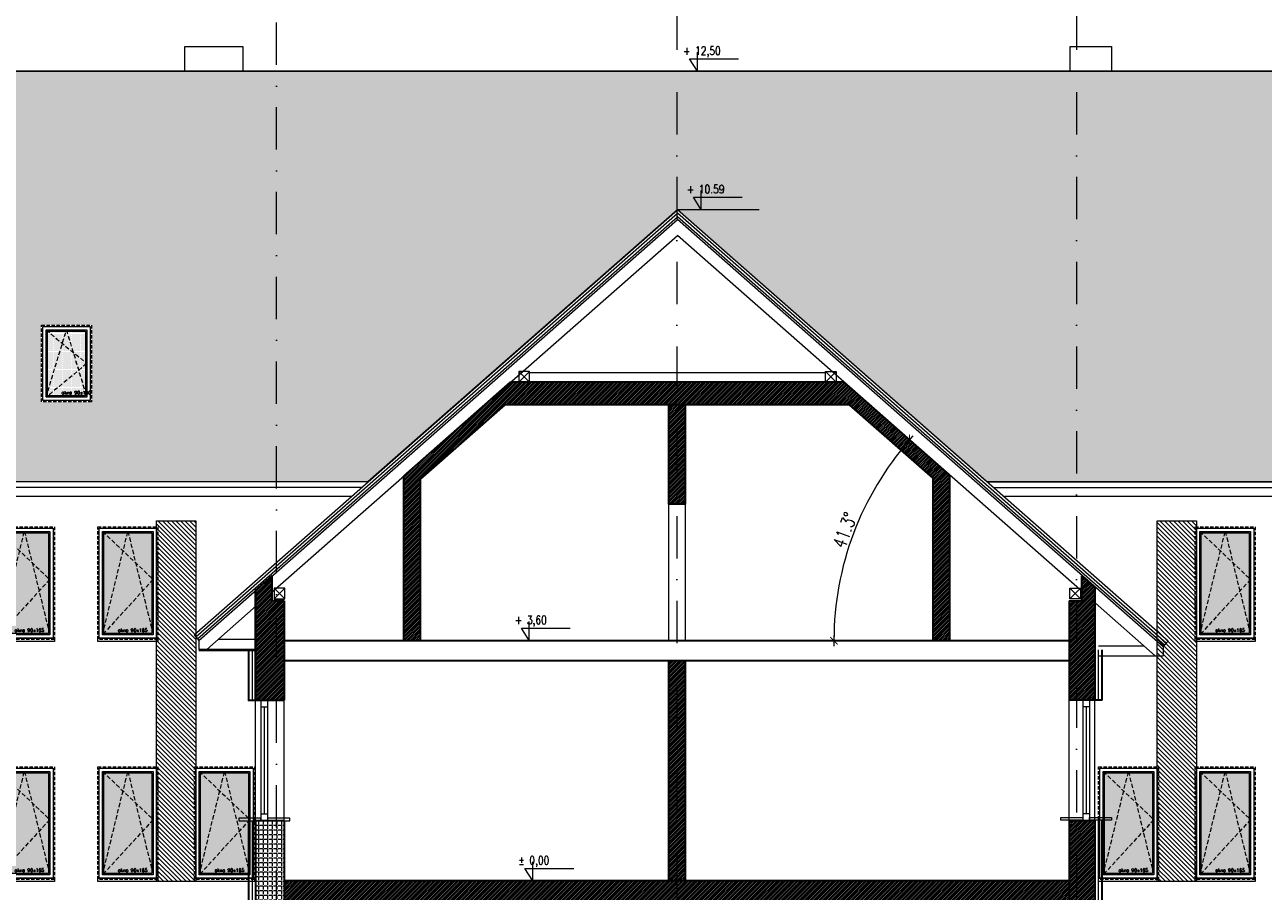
# Model space of a CAD drawing. Header units: millimetres. Extents: x 23192 to 177760, y -399809 to -79279.
# Tile 176 of 256: x 60435 to 62291, y -202109 to -200810. Entities that reach past the tile are written whole.
import ezdxf

# ---------------------------------------------------------------- set-up
doc = ezdxf.new("R2010")
doc.units = ezdxf.units.MM
for name, pattern in [('CACHE', [9.525, 6.35, -3.175]), ('CARKOVANA', [7.5, 5, -2.5]), ('DASHDOT', [25.4, 12.7, -6.35, 0, -6.35])]:
    doc.linetypes.add(name, pattern=pattern)
doc.layers.get('0').update_dxf_attribs({"lineweight": 0})
for name, color, linetype, lineweight in [('! opisy okien elewacja', 7, 'Continuous', 0), ('!! 0_ Istn-okna', 6, 'Continuous', 13), ('!! 0_ Istn-sciany', 3, 'Continuous', 30), ('!! 0_ Istn-widok', 1, 'Continuous', 15), ('!! 0_ WIDOK ELEWACJA', 4, 'Continuous', 0), ('!! 0_Istn-drzwi', 1, 'Continuous', 13), ('!! 0_Osie', 1, 'DASHDOT', 13), ('!! 1_ tynk zewn  - nowy', 21, 'Continuous', 20), ('!! 1_Hatch dach', 252, 'Continuous', 5), ('!! 2_ remont Ocieplenie', 4, 'ZIGZAG', 5), ('!! 2_Hatch dach', 7, 'Continuous', 0), ('!! 2_NOWE OKNA WIDOk - remont', 140, 'Continuous', 5), ('!! 2_TYNK OBRYS', 252, 'Continuous', 13), ('0-osie-liniA', 14, 'DASHDOT', 5), ('0-rzedne-blok', 62, 'Continuous', 13)]:
    doc.layers.add(name, color=color, linetype=linetype, lineweight=lineweight)
doc.layers.add('!! 1_ELEWACJA KOLOR', color=7, linetype='Continuous', lineweight=13, true_color=0x6888bb)
doc.layers.add('!! 2_hatch istniejące', color=7, linetype='Continuous', lineweight=5, true_color=0xffffff)
doc.styles.add('DEUTSCH', font='SIMPLEX8')
doc.styles.add('SIMPLEX', font='simplex.shx', dxfattribs={"width": 0.77})
doc.styles.add('TXT', font='simplex.shx')
doc.linetypes.add('ZIGZAG', pattern='A,0.00254,-5.08,[131,ltypeshp.shx,S=5.08,R=0,X=-5.08,Y=0],-10.16,[131,ltypeshp.shx,S=5.08,R=180,X=5.08,Y=0],-5.08', length=20.32254)
doc.dimstyles.new('OL PB 200', dxfattribs={"dimscale": 4, "dimtxt": 5, "dimasz": 0.2, "dimexe": 10, "dimexo": 10, "dimgap": 1, "dimtad": 1, "dimdec": 1, "dimrnd": 0.5, "dimzin": 9, "dimdsep": 46, "dimtxsty": 'SIMPLEX', "dimblk": 'thick_MSz', "dimcen": 0.1, "dimdle": 8, "dimse1": 1, "dimse2": 1, "dimclrd": 256, "dimclre": 256, "dimclrt": 3, "dimadec": 1, "dimazin": 2, "dimtfac": 1, "dimtdec": 1, "dimtix": 1, "dimtofl": 0, "dimtmove": 2, "dimatfit": 3, "dimldrblk": 'thick_MSz', "dimfxl": 10, "dimfxlon": 1, "dimtolj": 1, "dimlwd": -1, "dimlwe": -1, "dimarcsym": 0})
pattern_1 = [(315, (4038.4983, 39195.6034), (3.367596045, 3.367596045), [])]
pattern_2 = [(225, (57913.864, -203778.1074), (1.3470384, -1.3470384), [])]

# ---------------------------------------------------------------- blocks, each defined once
blk = doc.blocks.new('okno 90x180')
at = {"layer": '!! 1_Hatch dach', "true_color": 0x575757}
h = blk.add_hatch(dxfattribs=at)
h.set_pattern_fill('DOTS', color=251)
h.set_pattern_definition([(0, (-9632.3096, -11392.1331), (0.79375, 1.5875), [0, -1.5875])])
h.paths.add_polyline_path([(9, -20), (81, -20), (81, -171), (9, -171)])
at = {"layer": '!! 0_ Istn-okna', "linetype": 'CARKOVANA', "lineweight": 5}
blk.add_lwpolyline([(0, -11), (90, -11), (90, -180), (0, -180)], close=True, dxfattribs=at)
at = {"layer": '!! 0_ Istn-okna'}
for points in [[(2, -13), (88, -13), (88, -178), (2, -178)], [(7, -18), (83, -18), (83, -173), (7, -173)], [(9, -20), (81, -20), (81, -171), (9, -171)], [(0, -178), (90, -178), (90, -183), (0, -183)]]:
    blk.add_lwpolyline(points, close=True, dxfattribs=at)
at = {"layer": '!! 1_Hatch dach', "color": 251, "linetype": 'CACHE', "true_color": 0x575757}
for points in [[(7, -173), (45, -18), (83, -173)], [(7, -18), (83, -90), (7, -173)]]:
    blk.add_lwpolyline(points, dxfattribs=at)
at = {"insert": (30.1, -163.6), "char_height": 5, "attachment_point": 1, "style": 'TXT'}
blk.add_mtext_dynamic_manual_height_columns('okno 90x165', width=52.63, gutter_width=75, heights=[0], dxfattribs=at)
blk = doc.blocks.new('OKNO POŁACIOWE')
at = {"layer": '!! 1_Hatch dach', "true_color": 0x575757}
h = blk.add_hatch(dxfattribs=at)
h.set_pattern_fill('DOTS', color=251)
h.set_pattern_definition([(0, (62967.6391, -229507.4222), (0.79375, 1.5875), [0, -1.5875])])
h.paths.add_polyline_path([(72608.9, -218174.3), (72665.9, -218174.3), (72665.9, -218271.3), (72608.9, -218271.3)])
at = {"layer": '!! 0_ Istn-okna', "linetype": 'CARKOVANA', "lineweight": 5}
blk.add_lwpolyline([(72599.9, -218165.3), (72674.9, -218165.3), (72674.9, -218280.3), (72599.9, -218280.3)], close=True, dxfattribs=at)
at = {"layer": '!! 0_ Istn-okna'}
for points in [[(72601.9, -218167.3), (72672.9, -218167.3), (72672.9, -218278.3), (72601.9, -218278.3)], [(72606.9, -218172.3), (72667.9, -218172.3), (72667.9, -218273.3), (72606.9, -218273.3)], [(72608.9, -218174.3), (72665.9, -218174.3), (72665.9, -218271.3), (72608.9, -218271.3)]]:
    blk.add_lwpolyline(points, close=True, dxfattribs=at)
at = {"layer": '!! 1_Hatch dach', "color": 251, "linetype": 'CACHE', "true_color": 0x575757}
for points in [[(72606.9, -218273.3), (72637.4, -218172.3), (72667.9, -218273.3)], [(72606.9, -218172.3), (72667.9, -218222.8), (72606.9, -218273.3)]]:
    blk.add_lwpolyline(points, dxfattribs=at)
at = {"insert": (72630, -218263.9), "char_height": 5, "attachment_point": 1, "style": 'TXT'}
blk.add_mtext_dynamic_manual_height_columns('okno 90x180', width=52.63, gutter_width=75, heights=[0], dxfattribs=at)
blk = doc.blocks.new('BLOK OSIE ABC PD')
at = {"layer": '0-osie-liniA', "ltscale": 5}
for points in [[(60812.06735, -202649.32309), (60812.06735, -200656.87852)], [(61412.06735, -200656.87852), (61412.06735, -202649.32309)], [(62011.06735, -200656.87852), (62011.06735, -202649.32309)]]:
    blk.add_lwpolyline(points, dxfattribs=at)
blk = doc.blocks.new('thick_MSz')
for p, q in [((-10, 0), (10, 0)), ((0, 15), (0, -15))]:
    blk.add_line(p, q)
at = {"const_width": 2, "elevation": 2}
blk.add_lwpolyline([(-7.1, -7.1), (7.1, 7.1)], dxfattribs=at)
blk = doc.blocks.new('*D1397')
at = {"transparency": 16777216}
blk.add_arc((62103.6, -201733.7), 456.1, 138.7527, 179.8995, dxfattribs=at)
at = {"layer": 'DEFPOINTS', "color": 0, "transparency": 16777216}
for p in [(61412.8, -201125.9), (61699.3, -201522.7), (62020.1, -201660.2), (60824.6, -201733.7), (62000.1, -201733.7)]:
    blk.add_point(p, dxfattribs=at)
at = {"transparency": 16777216, "xscale": 0.8, "yscale": 0.8, "zscale": 0.8}
for p, rotation in [((61761.2, -201432.4), 48.70247054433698), ((61647.5, -201733.7), 269.9497522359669)]:
    blk.add_blockref('thick_MSz', p, dxfattribs=dict(at, rotation=rotation))
at = {"color": 3, "transparency": 16777216, "insert": (61663.8, -201567.8), "char_height": 20, "attachment_point": 5, "rotation": 69.3261, "style": 'SIMPLEX'}
blk.add_mtext('\\A1;41.3°', dxfattribs=at)
blk = doc.blocks.new('D_kota')
for p, q in [((-0.8, 15), (8.7, 15)), ((8.7, 0), (-0.8, 15)), ((8.7, 0), (8.7, 23))]:
    blk.add_line(p, q)
blk.add_lwpolyline([(-0.8, 15), (57.9, 15)])
at = {"style": 'DEUTSCH', "width": 0.8}
blk.add_attdef('POZ.ARCH', (7.3, 19.7), '', height=10, dxfattribs=at)

msp = doc.modelspace()

# ---------------------------------------------------------------- hatches: boundary and pattern name
at = {"layer": '!! 1_ELEWACJA KOLOR', "true_color": 0x4f5358}
h = msp.add_hatch(dxfattribs=at)
h.set_pattern_fill('ANSI31', color=251, scale=1.5, angle=-90)
h.set_pattern_definition(pattern_1)
h.paths.add_polyline_path([(60632.06735, -201553.74713), (60691.06735, -201553.74713), (60691.06735, -202094.74713), (60632.06735, -202094.74713)])
h = msp.add_hatch(dxfattribs=at)
h.set_pattern_fill('ANSI31', color=251, scale=1.5, angle=-90)
h.set_pattern_definition(pattern_1)
h.paths.add_polyline_path([(62132.06735, -201553.74713), (62191.06735, -201553.74713), (62191.06735, -202094.74713), (62132.06735, -202094.74713)])
at = {"layer": '!! 1_Hatch dach'}
h = msp.add_hatch(dxfattribs=at)
h.set_pattern_fill('AR-B88', color=8, scale=0.1)
h.paths.add_polyline_path([(62911.56735, -200879.74713), (59911.56735, -200879.74713), (60284.83426, -201154.19671), (60277.56735, -201162.45455), (60277.56735, -201175.9674), (60265.67605, -201175.9674), (60229.06735, -201175.9674), (60229.06735, -201425.92266), (59594.06735, -201425.92266), (59594.06735, -201175.9674), (59545.56735, -201175.9674), (59545.56735, -201162.45455), (59538.30044, -201154.19671), (59911.56735, -200879.74713), (58979.56735, -200879.74713), (58979.56735, -201495.5652), (60948.79664, -201495.5652), (61412.81735, -201087.22697), (61876.83806, -201495.5652), (63933.56735, -201495.5652), (63933.56735, -200879.74713), (62911.56735, -200879.74713), (63284.83426, -201154.19671), (63277.56735, -201162.45455), (63277.56735, -201175.9674), (63265.67605, -201175.9674), (63229.06735, -201175.9674), (63229.06735, -201425.92266), (62594.06735, -201425.92266), (62594.06735, -201175.9674), (62545.56735, -201175.9674), (62545.56735, -201162.45455), (62538.30044, -201154.19671)])
h.paths.add_polyline_path([(60534.56735, -201260.54958), (60534.56735, -201375.54958), (60459.56735, -201375.54958), (60459.56735, -201260.54958)], flags=16)
h.paths.add_polyline_path([(60527.56735, -201267.54958), (60527.56735, -201368.54958), (60466.56735, -201368.54958), (60466.56735, -201267.54958)], flags=0)
h.paths.add_polyline_path([(60525.56735, -201269.54958), (60525.56735, -201316.39384), (60527.56735, -201318.04958), (60525.56735, -201319.70531), (60525.56735, -201361.92662), (60526.96339, -201366.54958), (60468.98319, -201366.54958), (60466.56735, -201368.54958), (60468.56735, -201361.92662), (60468.56735, -201269.20531), (60468.98319, -201269.54958), (60496.46339, -201269.54958), (60497.06735, -201267.54958), (60497.67131, -201269.54958)], flags=0)
h.paths.add_polyline_path([(63533.56735, -201260.54958), (63608.56735, -201260.54958), (63608.56735, -201375.54958), (63533.56735, -201375.54958)], flags=16)
h.paths.add_polyline_path([(63540.56735, -201267.54958), (63601.56735, -201267.54958), (63601.56735, -201368.54958), (63540.56735, -201368.54958)], flags=0)
h.paths.add_polyline_path([(63542.56735, -201269.20531), (63542.98319, -201269.54958), (63570.46339, -201269.54958), (63571.06735, -201267.54958), (63571.67131, -201269.54958), (63599.56735, -201269.54958), (63599.56735, -201316.39384), (63601.56735, -201318.04958), (63599.56735, -201319.70531), (63599.56735, -201361.92662), (63600.96339, -201366.54958), (63542.98319, -201366.54958), (63540.56735, -201368.54958), (63542.56735, -201361.92662)], flags=0)
h.paths.add_polyline_path([(59383.56735, -201260.54958), (59383.56735, -201375.54958), (59308.56735, -201375.54958), (59308.56735, -201260.54958)], flags=16)
h.paths.add_polyline_path([(59376.56735, -201267.54958), (59376.56735, -201368.54958), (59315.56735, -201368.54958), (59315.56735, -201267.54958)], flags=0)
h.paths.add_polyline_path([(59374.56735, -201269.54958), (59374.56735, -201316.39384), (59376.56735, -201318.04958), (59374.56735, -201319.70531), (59374.56735, -201361.92662), (59375.96339, -201366.54958), (59317.98319, -201366.54958), (59315.56735, -201368.54958), (59317.56735, -201361.92662), (59317.56735, -201269.20531), (59317.98319, -201269.54958), (59345.46339, -201269.54958), (59346.06735, -201267.54958), (59346.67131, -201269.54958)], flags=0)
h.paths.add_polyline_path([(59337.3951, -201365.38995), (59387.51415, -201365.38995), (59387.51415, -201357.88995), (59337.3951, -201357.88995)], flags=24)
h.paths.add_polyline_path([(60488.3951, -201365.38995), (60538.51415, -201365.38995), (60538.51415, -201357.88995), (60488.3951, -201357.88995)], flags=24)
h.paths.add_polyline_path([(63562.3951, -201365.38995), (63612.51415, -201365.38995), (63612.51415, -201357.88995), (63562.3951, -201357.88995)], flags=24)
at = {"layer": '!! 2_Hatch dach'}
h = msp.add_hatch(dxfattribs=at)
h.set_pattern_fill('ANGLE', color=256)
h.set_pattern_definition([(180, (57913.864, -203778.1074), (-9e-16, -6.985), [5.08, -1.905]), (270, (57913.864, -203778.1074), (6.985, -1e-15), [5.08, -1.905])])
h.paths.add_polyline_path([(60780.56735, -202127.74713), (60823.56735, -202127.74713), (60823.56735, -202003.74713), (60780.56735, -202003.74713)])
at = {"layer": '!! 2_hatch istniejące'}
h = msp.add_hatch(dxfattribs=at)
h.set_pattern_fill('ANSI31', color=256, scale=0.6)
h.set_pattern_definition(pattern_2)
h.paths.add_polyline_path([(61002.56735, -201486.87689), (61002.56735, -201733.74713), (61027.56735, -201733.74713), (61027.56735, -201491.51821), (61154.57994, -201379.74713), (61671.05476, -201379.74713), (61796.06735, -201489.75821), (61796.06735, -201733.74713), (61821.06735, -201733.74713), (61821.06735, -201485.11689), (61662.69262, -201345.74713), (61162.94208, -201345.74713)])
h = msp.add_hatch(dxfattribs=at)
h.set_pattern_fill('ANSI31', color=256, scale=0.6)
h.set_pattern_definition(pattern_2)
h.paths.add_polyline_path([(61399.56735, -201528.74713), (61424.56735, -201528.74713), (61424.56735, -201379.74713), (61399.56735, -201379.74713)])
h = msp.add_hatch(dxfattribs=at)
h.set_pattern_fill('ANSI31', color=256, scale=0.6)
h.set_pattern_definition(pattern_2)
h.paths.add_polyline_path([(60780.56735, -201658.2597), (60805.56735, -201636.2597), (60805.56735, -201673.74713), (60823.56735, -201673.74713), (60823.56735, -201823.36992), (60780.56735, -201823.36992)])
h = msp.add_hatch(dxfattribs=at)
h.set_pattern_fill('ANSI31', color=256, scale=0.6)
h.set_pattern_definition(pattern_2)
h.paths.add_polyline_path([(62000.06735, -201822.74713), (62038.56735, -201822.74713), (62038.56735, -201653.4197), (62019.06735, -201636.2597), (62019.06735, -201673.74713), (62000.06735, -201673.74713)])
h = msp.add_hatch(dxfattribs=at)
h.set_pattern_fill('ANSI31', color=256, scale=0.6)
h.set_pattern_definition(pattern_2)
h.paths.add_polyline_path([(61399.56735, -202093.74713), (61424.56735, -202093.74713), (61424.56735, -201763.74713), (61399.56735, -201763.74713)])
h = msp.add_hatch(dxfattribs=at)
h.set_pattern_fill('ANSI31', color=256, scale=0.6)
h.set_pattern_definition(pattern_2)
h.paths.add_polyline_path([(61976.56735, -202508.74713), (62066.56735, -202508.74713), (62066.56735, -202468.74713), (61976.56735, -202468.74713)])
h.paths.add_polyline_path([(62000.06735, -202468.74713), (62038.56735, -202468.74713), (62038.56735, -202003.74713), (62000.06735, -202003.74713)])
h = msp.add_hatch(dxfattribs=at)
h.set_pattern_fill('ANSI31', color=256, scale=0.6)
h.set_pattern_definition(pattern_2)
h.paths.add_polyline_path([(60823.56735, -202123.74713), (61399.56735, -202123.74713), (61399.56735, -202143.74713), (61424.56735, -202143.74713), (61424.56735, -202123.74713), (62000.06735, -202123.74713), (62000.06735, -202093.74713), (60823.56735, -202093.74713)])

# ---------------------------------------------------------------- linework, layer by layer
at = {"layer": '!! 0_ Istn-okna'}
for points in [[(60788.56735, -201823.36992), (60788.56735, -202003.74713)], [(60798.56735, -201833.36992), (60788.56735, -201833.36992)], [(60793.56735, -201833.36992), (60793.56735, -201993.74713)], [(60798.56735, -201823.36992), (60798.56735, -202003.74713)], [(62020.56735, -201822.36992), (62020.56735, -202002.74713)], [(62020.56735, -201832.36992), (62030.56735, -201832.36992)], [(62025.56735, -201832.36992), (62025.56735, -201992.74713)], [(62030.56735, -201822.36992), (62030.56735, -202002.74713)], [(60798.56735, -201993.74713), (60788.56735, -201993.74713)], [(62020.56735, -201992.74713), (62030.56735, -201992.74713)]]:
    msp.add_lwpolyline(points, dxfattribs=at)
for points in [[(60755.4202, -202003.74713), (60788.56735, -202003.74713), (60788.56735, -201999.8319), (60755.4202, -201999.8319)], [(60798.56735, -202003.74713), (60831.7145, -202003.74713), (60831.7145, -201999.8319), (60798.56735, -201999.8319)], [(62020.56735, -202002.74713), (61987.4202, -202002.74713), (61987.4202, -201998.8319), (62020.56735, -201998.8319)], [(62063.7145, -202002.74713), (62030.56735, -202002.74713), (62030.56735, -201998.8319), (62063.7145, -201998.8319)]]:
    msp.add_lwpolyline(points, close=True, dxfattribs=at)
at = {"layer": '!! 0_ Istn-sciany'}
for points in [[(61002.56735, -201486.87689), (61162.94208, -201345.74713)], [(61662.69262, -201345.74713), (61162.94208, -201345.74713)], [(61821.06735, -201485.11689), (61662.69262, -201345.74713)], [(61027.56735, -201491.51821), (61154.57994, -201379.74713)], [(61671.05476, -201379.74713), (61154.57994, -201379.74713)], [(61399.56735, -201379.74713), (61399.56735, -201528.74713)], [(61424.56735, -201379.74713), (61424.56735, -201528.74713)], [(61796.06735, -201489.75821), (61671.05476, -201379.74713)], [(61821.06735, -201733.74713), (61821.06735, -201485.11689)], [(61002.56735, -201733.74713), (61002.56735, -201486.87689)], [(61027.56735, -201733.74713), (61027.56735, -201491.51821)], [(61796.06735, -201733.74713), (61796.06735, -201489.75821)], [(61424.56735, -201528.74713), (61399.56735, -201528.74713)], [(60780.56735, -201823.36992), (60780.56735, -201658.2597), (60805.56735, -201636.2597)], [(60805.56735, -201673.74713), (60805.56735, -201636.2597)], [(62019.06735, -201673.74713), (62019.06735, -201636.2597)], [(62019.06735, -201636.2597), (62038.56735, -201653.4197)], [(62019.06735, -201673.74713), (62019.06735, -201636.2597)], [(62038.56735, -201653.4197), (62019.06735, -201636.2597)], [(60780.56735, -201658.2597), (60780.56735, -201823.36992)], [(60780.56735, -201658.2597), (60780.56735, -201823.36992)], [(62038.56735, -201653.4197), (62038.56735, -201822.74713)], [(60823.56735, -201673.74713), (60805.56735, -201673.74713)], [(60823.56735, -201673.74713), (60823.56735, -201822.74713)], [(62000.06735, -201673.74713), (62000.06735, -201822.74713)], [(62000.06735, -201673.74713), (62019.06735, -201673.74713)], [(62000.06735, -201673.74713), (62019.06735, -201673.74713)], [(62000.06735, -201733.74713), (60824.56735, -201733.74713)], [(62000.06735, -201763.74713), (60824.56735, -201763.74713)], [(61399.56735, -201763.74713), (61399.56735, -202093.74713)], [(61424.56735, -201763.74713), (61424.56735, -202093.74713)], [(60823.56735, -201823.36992), (60780.56735, -201823.36992)], [(62038.56735, -201822.74713), (62000.06735, -201822.74713)], [(60780.56735, -202003.74713), (60780.56735, -202127.74713)], [(60823.56735, -202003.74713), (60780.56735, -202003.74713)], [(60823.56735, -202003.74713), (60780.56735, -202003.74713)], [(60823.56735, -202003.74713), (60823.56735, -202127.74713)], [(62038.56735, -202003.74713), (62000.06735, -202003.74713)], [(62000.06735, -202003.74713), (62000.06735, -202468.74713)], [(62038.56735, -202003.74713), (62038.56735, -202468.74713)], [(62000.06735, -202093.74713), (60823.56735, -202093.74713)]]:
    msp.add_lwpolyline(points, dxfattribs=at)
at = {"layer": '!! 0_ Istn-widok'}
for points in [[(60674.56735, -200842.74713), (60761.56735, -200842.74713), (60761.56735, -200879.74713), (60674.56735, -200879.74713)], [(62001.56735, -200842.74713), (62063.56735, -200842.74713), (62063.56735, -200879.74713), (62001.56735, -200879.74713)]]:
    msp.add_lwpolyline(points, close=True, dxfattribs=at)
msp.add_lwpolyline([(61876.83806, -201495.5652), (63933.56735, -201495.5652)], dxfattribs=at)
at = {"layer": '!! 0_ WIDOK ELEWACJA'}
for points in [[(63933.56735, -200879.74713), (57620.56735, -200879.74713)], [(60688.30044, -201724.80185), (61412.81735, -201087.22697)], [(60690.94295, -201727.8047), (61412.81735, -201092.55524)], [(62148.33426, -201734.48185), (61412.81735, -201087.22697)], [(62145.69174, -201737.4847), (61412.81735, -201092.55524)], [(60693.58547, -201730.80756), (61412.81735, -201097.8835)], [(60695.56735, -201733.0597), (61412.81735, -201101.8797)], [(62143.04923, -201740.48756), (61412.81735, -201097.8835)], [(62141.06735, -201742.7397), (61412.81735, -201101.8797)], [(60805.56735, -201660.23689), (61412.81735, -201125.85689)], [(62020.06735, -201660.23689), (61412.81735, -201125.85689)], [(61174.95088, -201345.74713), (61190.95088, -201329.74713)], [(61190.95088, -201345.74713), (61174.95088, -201329.74713)], [(61174.95088, -201345.74713), (61190.95088, -201329.74713)], [(61190.95088, -201345.74713), (61174.95088, -201329.74713)], [(61634.68382, -201331.74713), (61190.95088, -201331.74713)], [(61650.68382, -201345.74713), (61634.68382, -201329.74713)], [(61634.68382, -201345.74713), (61650.68382, -201329.74713)], [(61650.68382, -201345.74713), (61634.68382, -201329.74713)], [(61634.68382, -201345.74713), (61650.68382, -201329.74713)], [(60948.79664, -201495.5652), (57620.56735, -201495.5652)], [(60939.41272, -201503.82305), (57620.56735, -201503.82305)], [(61886.22198, -201503.82305), (63933.56735, -201503.82305)], [(60924.05721, -201517.33589), (57620.56735, -201517.33589)], [(63933.56735, -201517.33589), (61903.31236, -201517.33589)], [(61399.56735, -201528.74713), (61399.56735, -201733.74713)], [(61424.56735, -201528.74713), (61424.56735, -201733.74713)], [(60808.56735, -201670.74713), (60824.56735, -201654.74713)], [(60824.56735, -201670.74713), (60808.56735, -201654.74713)], [(62017.06735, -201670.74713), (62001.06735, -201654.74713)], [(62001.06735, -201670.74713), (62017.06735, -201654.74713)], [(62017.06735, -201670.74713), (62001.06735, -201654.74713)], [(62001.06735, -201670.74713), (62017.06735, -201654.74713)], [(60707.45865, -201746.57254), (60781.56735, -201681.35689)], [(62129.17605, -201756.25254), (62039.56735, -201677.39689)], [(60688.30044, -201724.80185), (60695.56735, -201733.0597)], [(60688.30044, -201724.80185), (60695.56735, -201733.0597)], [(60695.56735, -201733.0597), (60695.56735, -201746.57254)], [(60695.56735, -201733.0597), (60695.56735, -201746.57254)], [(60780.56735, -201731.57254), (60724.50411, -201731.57254)], [(60780.56735, -201731.57254), (60724.50411, -201731.57254)], [(62044.06735, -201741.25254), (62112.13059, -201741.25254)], [(62044.06735, -201741.25254), (62112.13059, -201741.25254)], [(62148.33426, -201734.48185), (62141.06735, -201742.7397)], [(62148.33426, -201734.48185), (62141.06735, -201742.7397)], [(62141.06735, -201742.7397), (62141.06735, -201756.25254)], [(62141.06735, -201742.7397), (62141.06735, -201756.25254)], [(60780.56735, -201746.57254), (60695.56735, -201746.57254)], [(60707.45865, -201746.57254), (60695.56735, -201746.57254)], [(60780.56735, -201746.57254), (60695.56735, -201746.57254)], [(60707.45865, -201746.57254), (60695.56735, -201746.57254)], [(60780.56735, -201748.57254), (60695.56735, -201748.57254)], [(62044.06735, -201756.25254), (62141.06735, -201756.25254)], [(62044.06735, -201756.25254), (62141.06735, -201756.25254)], [(62129.17605, -201756.25254), (62141.06735, -201756.25254)], [(62129.17605, -201756.25254), (62141.06735, -201756.25254)], [(60780.56735, -202003.74713), (60780.56735, -201823.36992)], [(60823.56735, -202003.74713), (60823.56735, -201823.36992)], [(62000.06735, -202003.74713), (62000.06735, -201822.74713)], [(62038.56735, -202003.74713), (62038.56735, -201823.74713)]]:
    msp.add_lwpolyline(points, dxfattribs=at)
for points in [[(58979.56735, -201495.5652), (58979.56735, -200879.74713), (63933.56735, -200879.74713), (63933.56735, -201495.5652), (61876.83806, -201495.5652), (61412.81735, -201087.22697), (60948.79664, -201495.5652)], [(61190.95088, -201329.74713), (61174.95088, -201329.74713), (61174.95088, -201345.74713), (61190.95088, -201345.74713)], [(61190.95088, -201329.74713), (61174.95088, -201329.74713), (61174.95088, -201345.74713), (61190.95088, -201345.74713)], [(61634.68382, -201329.74713), (61650.68382, -201329.74713), (61650.68382, -201345.74713), (61634.68382, -201345.74713)], [(61634.68382, -201329.74713), (61650.68382, -201329.74713), (61650.68382, -201345.74713), (61634.68382, -201345.74713)], [(60824.56735, -201654.74713), (60808.56735, -201654.74713), (60808.56735, -201670.74713), (60824.56735, -201670.74713)], [(62001.06735, -201654.74713), (62017.06735, -201654.74713), (62017.06735, -201670.74713), (62001.06735, -201670.74713)], [(62001.06735, -201654.74713), (62017.06735, -201654.74713), (62017.06735, -201670.74713), (62001.06735, -201670.74713)]]:
    msp.add_lwpolyline(points, close=True, dxfattribs=at)
at = {"layer": '!! 0_Istn-drzwi'}
msp.add_lwpolyline([(57620.56735, -200879.74713), (63933.56735, -200879.74713)], dxfattribs=at)
at = {"layer": '!! 1_ tynk zewn  - nowy'}
for points in [[(60769.56735, -201748.09502), (60769.56735, -201823.74713)], [(60770.56735, -201748.09502), (60770.56735, -201823.74713)], [(62048.56735, -201747.09502), (62048.56735, -201822.74713)], [(62049.56735, -201747.09502), (62049.56735, -201822.74713)], [(60780.56735, -201822.74713), (60769.56735, -201822.74713)], [(60780.56735, -201823.74713), (60769.56735, -201823.74713)], [(62038.56735, -201821.74713), (62049.56735, -201821.74713)], [(62038.56735, -201822.74713), (62049.56735, -201822.74713)], [(60769.56735, -202003.74713), (60769.56735, -202127.74713)], [(60770.56735, -202003.74713), (60770.56735, -202127.74713)], [(62048.56735, -202002.74713), (62048.56735, -202343.32922)], [(62049.56735, -202002.74713), (62049.56735, -202343.32922)]]:
    msp.add_lwpolyline(points, dxfattribs=at)
at = {"layer": '!! 2_ remont Ocieplenie', "linetype": 'ZIGZAG', "ltscale": 0.75}
for points in [[(60775.56735, -201748.09502), (60775.56735, -201822.74713)], [(62043.56735, -201747.09502), (62043.56735, -201821.74713)], [(60775.56735, -202003.74713), (60775.56735, -202126.74713)], [(62043.56735, -202002.74713), (62043.56735, -202342.32922)]]:
    msp.add_lwpolyline(points, dxfattribs=at)
at = {"layer": '!! 2_TYNK OBRYS'}
for points in [[(60632.06735, -201553.74713), (60691.06735, -201553.74713), (60691.06735, -202094.74713), (60632.06735, -202094.74713)], [(62132.06735, -201553.74713), (62191.06735, -201553.74713), (62191.06735, -202094.74713), (62132.06735, -202094.74713)]]:
    msp.add_lwpolyline(points, close=True, dxfattribs=at)
at = {"layer": '0-rzedne-blok'}
for p, q in [((61529.63135, -200879.74713), (61407.11774, -200879.74713)), ((61535.33096, -201087.22697), (61412.81735, -201087.22697)), ((61272.59332, -201733.74713), (61150.07972, -201733.74713)), ((61272.59332, -202093.74713), (61150.07972, -202093.74713)), ((61518.54225, -202093.74713), (61338.9106, -202093.74713))]:
    msp.add_line(p, q, dxfattribs=at)

# ---------------------------------------------------------------- block references
at = {"layer": '! opisy okien elewacja'}
msp.add_blockref('OKNO POŁACIOWE', (-12140.38142, 16904.73947), dxfattribs=at)
at = {"layer": '!! 0_Osie'}
msp.add_blockref('BLOK OSIE ABC PD', (0, 0), dxfattribs=at)
at = {"layer": '!! 2_NOWE OKNA WIDOk - remont'}
for p in [(60389.06735, -201551.74713), (60544.06735, -201551.74713), (62189.06735, -201551.74713), (60389.06735, -201911.74713), (60544.06735, -201911.74713), (60689.06735, -201911.74713), (62044.06735, -201911.74713), (62189.06735, -201911.74713)]:
    msp.add_blockref('okno 90x180', p, dxfattribs=at)
at = {"layer": '0-rzedne-blok'}
ref = msp.add_blockref('D_kota', (61432.09652, -200879.74713), dxfattribs=dict(at, xscale=1.250000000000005, yscale=1.250000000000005, zscale=1.250000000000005))
ref.add_attrib('POZ.ARCH', '+ 12,50', (61421.27121, -200855.16718), dxfattribs={"layer": '0', "height": 12.5, "style": 'DEUTSCH', "width": 0.8})
ref = msp.add_blockref('D_kota', (61437.79613, -201087.22697), dxfattribs=dict(at, xscale=1.250000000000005, yscale=1.250000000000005, zscale=1.250000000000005))
ref.add_attrib('POZ.ARCH', '+ 10.59', (61426.97082, -201062.64703), dxfattribs={"layer": '0', "height": 12.5, "style": 'DEUTSCH', "width": 0.8})
ref = msp.add_blockref('D_kota', (61180.00493, -201733.27667), dxfattribs=dict(at, xscale=1.250000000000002, yscale=1.250000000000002, zscale=1.250000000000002, rotation=359.9999999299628))
ref.add_attrib('POZ.ARCH', '+ 3,60', (61169.17961, -201708.69672), dxfattribs={"layer": '0', "height": 12.5, "style": 'DEUTSCH', "width": 0.8})
ref = msp.add_blockref('D_kota', (61185.41759, -202093.74713), dxfattribs=dict(at, xscale=1.250000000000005, yscale=1.250000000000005, zscale=1.250000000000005))
ref.add_attrib('POZ.ARCH', '%%p 0,00  ', (61174.59227, -202069.16718), dxfattribs={"layer": '0', "height": 12.5, "style": 'DEUTSCH', "width": 0.8})

# ---------------------------------------------------------------- dimensions: what is measured, and where the dimension line sits
dim = msp.add_angular_dim_2l(base=(61699.27047, -201522.6806), line1=((62000.06735, -201733.74713), (60824.56735, -201733.74713)), line2=((62020.06735, -201660.23689), (61412.81735, -201125.85689)), dimstyle='OL PB 200')
dim.commit()
dim.dimension.update_dxf_attribs({"geometry": '*D1397', "text_midpoint": (61663.76803, -201567.77685)})

doc.saveas('drawing.dxf')
